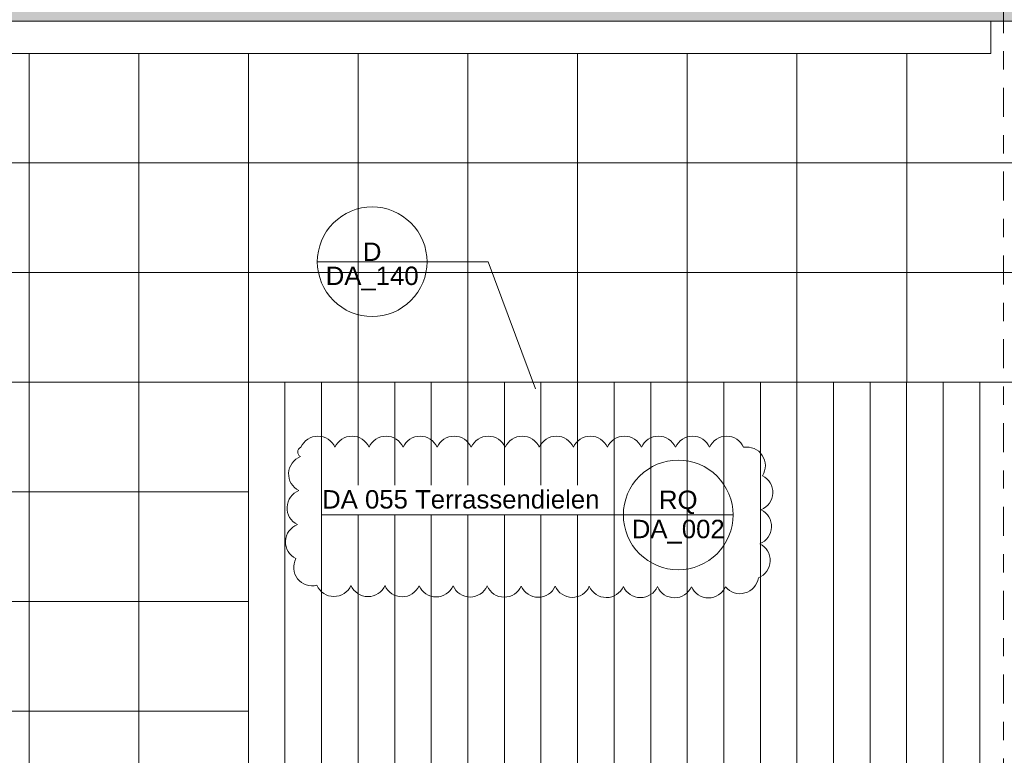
# Model space of a CAD drawing. Header units: metres. Extents: x -180 to 4, y -50 to 6.
# Tile 15 of 256: x -173.2 to -167.82, y -35.64 to -31.61. Entities that reach past the tile are written whole.
import ezdxf

# ---------------------------------------------------------------- set-up
doc = ezdxf.new("R2010")
doc.units = ezdxf.units.M
doc.header["$LTSCALE"] = 0.05
doc.header["$PDMODE"] = 1
doc.header["$PDSIZE"] = -2
doc.linetypes.add('Linienart-53', pattern=[5.291531, 3.175, -1.058062, 0.352704, -0.705764])
for name, color, linetype, lineweight, true_color in [('30 -33 Aussenwände- 7 Fassade_ Elemente', 7, 'Continuous', 9, 0x00aacc), ('30 -36 Dächer- 3 Dachbeläge', 7, 'Continuous', 15, 0x9999ff), ('70 -72 Beschriftung- 1 Beschriftung allgemein', 7, 'Continuous', 9, 0xff6633), ('70 -72 Beschriftung- 7 Detailverweise', 7, 'Continuous', 9, 0x00dd00), ('70 -77 Revision- 2 Wolken', 7, 'Continuous', 18, 0x944cff)]:
    doc.layers.add(name, color=color, linetype=linetype, lineweight=lineweight, true_color=true_color)
for name, color, linetype, lineweight in [('60- 61 allgemeine Ausstattung- 4 Terrassen', 7, 'Continuous', 9), ('70 -71 Achsen- 1 Gebäudeachsen', 7, 'Linienart-53', 18), ('70 -72 Beschriftung- 5 Höhenkoten', 7, 'Continuous', 15), ('Keine', 7, 'Continuous', 9)]:
    doc.layers.add(name, color=color, linetype=linetype, lineweight=lineweight)
doc.styles.add('Arial', font='arial.ttf')

# ---------------------------------------------------------------- blocks, each defined once
blk = doc.blocks.new('Änderungswolke-4')
at = {"layer": '70 -77 Revision- 2 Wolken', "transparency": 33554687, "flags": 128}
blk.add_lwpolyline([(-1.25, 0.3775, -0.298217), (-1.1569, 0.4385, -0.298217), (-1.0638, 0.3775, -0.298217), (-0.9706, 0.4385, -0.298217), (-0.8775, 0.3775, -0.298217), (-0.7844, 0.4385, -0.298217), (-0.6913, 0.3775, -0.298217), (-0.5982, 0.4385, -0.298217), (-0.5051, 0.3775, -0.298217), (-0.4119, 0.4385, -0.298217), (-0.3188, 0.3775, -0.298217), (-0.2257, 0.4385, -0.298217), (-0.1326, 0.3775, -0.298217), (-0.0395, 0.4385, -0.298217), (0.0537, 0.3775, -0.298217), (0.1468, 0.4385, -0.298217), (0.2399, 0.3775, -0.298217), (0.333, 0.4385, -0.298217), (0.4261, 0.3775, -0.298217), (0.5192, 0.4385, -0.298217), (0.6124, 0.3775, -0.298217), (0.7055, 0.4385, -0.298217), (0.7986, 0.3775, -0.298217), (0.8917, 0.4385, -0.298217), (0.9848, 0.3775, -0.298217), (1.0779, 0.4385, -0.298217), (1.1711, 0.3775, -0.298217), (1.2733, 0.3336, -0.298217), (1.2739, 0.2223, -0.298217), (1.3311, 0.1268, -0.298217), (1.2665, 0.0362, -0.298217), (1.3237, -0.0593, -0.298217), (1.2591, -0.1499, -0.298217), (1.3163, -0.2454, -0.298217), (1.2517, -0.336, -0.298217), (1.1784, -0.4198, -0.298217), (1.0723, -0.3861, -0.298217), (0.9789, -0.4467, -0.298217), (0.886, -0.3854, -0.298217), (0.7927, -0.446, -0.298217), (0.6998, -0.3847, -0.298217), (0.6065, -0.4453, -0.298217), (0.5136, -0.384, -0.298217), (0.4202, -0.4446, -0.298217), (0.3273, -0.3833, -0.298217), (0.234, -0.4439, -0.298217), (0.1411, -0.3826, -0.298217), (0.0478, -0.4432, -0.298217), (-0.0451, -0.3819, -0.298217), (-0.1385, -0.4426, -0.298217), (-0.2314, -0.3813, -0.298217), (-0.3247, -0.4419, -0.298217), (-0.4176, -0.3806, -0.298217), (-0.5109, -0.4412, -0.298217), (-0.6038, -0.3799, -0.298217), (-0.6972, -0.4405, -0.298217), (-0.7901, -0.3792, -0.298217), (-0.8834, -0.4398, -0.298217), (-0.9763, -0.3785, -0.298217), (-1.0696, -0.4391, -0.298217), (-1.1625, -0.3778, -0.298217), (-1.268, -0.3423, -0.298217), (-1.2777, -0.2315, -0.298217), (-1.3344, -0.1357, -0.298217), (-1.2692, -0.0454, -0.298217), (-1.3259, 0.0504, -0.298217), (-1.2608, 0.1406, -0.298217), (-1.3174, 0.2364, -0.298217), (-1.2523, 0.3267, -0.298217), (-1.2678, 0.3528, -0.298217), (-1.25, 0.3775)], format="xyb", close=True, dxfattribs=at)
blk = doc.blocks.new('Gruppe-7859')
at = {"layer": '60- 61 allgemeine Ausstattung- 4 Terrassen', "linetype": 'Continuous', "lineweight": 9, "transparency": 33554534}
h = blk.add_hatch(dxfattribs=at)
h.set_pattern_fill('Platte 60_60 SRF-1', style=0, pattern_type=2)
h.set_pattern_definition([(90, (-171.951, -31.79404), (-0.6, 7e-17), []), (0, (-171.951, -31.79404), (0, 0.6), [])])
h.paths.add_polyline_path([(-163.6783, -31.794), (-175.661, -31.794), (-175.661, -39.717), (-171.951, -39.717), (-171.951, -33.594), (-163.6783, -33.594)])
at = {"layer": '60- 61 allgemeine Ausstattung- 4 Terrassen', "linetype": 'Continuous', "lineweight": 9, "transparency": 33554495}
h = blk.add_hatch(dxfattribs=at)
h.set_pattern_fill('Dämmstoff v 2mm SRF-1', style=0, pattern_type=2)
h.set_pattern_definition([(90, (-171.951, -33.59404), (0.2, 0), [])])
h.paths.add_polyline_path([(-171.951, -33.594), (-163.6783, -33.594), (-163.6783, -37.187), (-171.951, -37.187)])
at = {"layer": '60- 61 allgemeine Ausstattung- 4 Terrassen', "color": 252, "linetype": 'Continuous', "lineweight": 9, "true_color": 0x888888, "transparency": 33554687, "flags": 128}
blk.add_lwpolyline([(-171.951, -33.594), (-163.6783, -33.594), (-163.6783, -37.187), (-171.951, -37.187)], close=True, dxfattribs=at)
at = {"layer": '60- 61 allgemeine Ausstattung- 4 Terrassen', "color": 252, "true_color": 0x888888, "flags": 128}
blk.add_lwpolyline([(-163.6783, -33.594), (-171.951, -33.594), (-171.951, -37.187)], dxfattribs=at)
at = {"layer": '70 -72 Beschriftung- 7 Detailverweise'}
for p, q in [((-170.974, -32.9344), (-171.574, -32.9344)), ((-169.3, -34.32), (-169.9, -34.32))]:
    blk.add_line(p, q, dxfattribs=at)
at = {"layer": '70 -72 Beschriftung- 7 Detailverweise', "transparency": 33554687}
for q in [(-171.274, -32.9344), (-170.38, -33.63)]:
    blk.add_line((-170.639, -32.9344), q, dxfattribs=at)
at = {"layer": '70 -72 Beschriftung- 7 Detailverweise', "flags": 128}
for points in [[(-170.974, -32.9344), (-170.9754, -32.9638), (-170.9797, -32.9929), (-170.9869, -33.0215), (-170.9968, -33.0492), (-171.0094, -33.0758), (-171.0245, -33.101), (-171.0421, -33.1247), (-171.0619, -33.1465), (-171.0837, -33.1663), (-171.1073, -33.1838), (-171.1326, -33.1989), (-171.1592, -33.2115), (-171.1869, -33.2215), (-171.2155, -33.2286), (-171.2446, -33.2329), (-171.274, -33.2344), (-171.3034, -33.2329), (-171.3325, -33.2286), (-171.3611, -33.2215), (-171.3888, -33.2115), (-171.4154, -33.1989), (-171.4407, -33.1838), (-171.4643, -33.1663), (-171.4861, -33.1465), (-171.5059, -33.1247), (-171.5234, -33.101), (-171.5386, -33.0758), (-171.5511, -33.0492), (-171.5611, -33.0215), (-171.5682, -32.9929), (-171.5725, -32.9638), (-171.574, -32.9344), (-171.5725, -32.905), (-171.5682, -32.8758), (-171.5611, -32.8473), (-171.5511, -32.8196), (-171.5386, -32.793), (-171.5234, -32.7677), (-171.5059, -32.7441), (-171.4861, -32.7222), (-171.4643, -32.7025), (-171.4407, -32.6849), (-171.4154, -32.6698), (-171.3888, -32.6572), (-171.3611, -32.6473), (-171.3325, -32.6401), (-171.3034, -32.6358), (-171.274, -32.6344), (-171.2446, -32.6358), (-171.2155, -32.6401), (-171.1869, -32.6473), (-171.1592, -32.6572), (-171.1326, -32.6698), (-171.1073, -32.6849), (-171.0837, -32.7025), (-171.0619, -32.7222), (-171.0421, -32.7441), (-171.0245, -32.7677), (-171.0094, -32.793), (-170.9968, -32.8196), (-170.9869, -32.8473), (-170.9797, -32.8758), (-170.9754, -32.905)], [(-169.3, -34.32), (-169.3014, -34.3494), (-169.3058, -34.3785), (-169.3129, -34.4071), (-169.3228, -34.4348), (-169.3354, -34.4614), (-169.3506, -34.4867), (-169.3681, -34.5103), (-169.3879, -34.5321), (-169.4097, -34.5519), (-169.4333, -34.5694), (-169.4586, -34.5846), (-169.4852, -34.5972), (-169.5129, -34.6071), (-169.5415, -34.6142), (-169.5706, -34.6186), (-169.6, -34.62), (-169.6294, -34.6186), (-169.6585, -34.6142), (-169.6871, -34.6071), (-169.7148, -34.5972), (-169.7414, -34.5846), (-169.7667, -34.5694), (-169.7903, -34.5519), (-169.8121, -34.5321), (-169.8319, -34.5103), (-169.8494, -34.4867), (-169.8646, -34.4614), (-169.8772, -34.4348), (-169.8871, -34.4071), (-169.8942, -34.3785), (-169.8986, -34.3494), (-169.9, -34.32), (-169.8986, -34.2906), (-169.8942, -34.2615), (-169.8871, -34.2329), (-169.8772, -34.2052), (-169.8646, -34.1786), (-169.8494, -34.1533), (-169.8319, -34.1297), (-169.8121, -34.1079), (-169.7903, -34.0881), (-169.7667, -34.0706), (-169.7414, -34.0554), (-169.7148, -34.0428), (-169.6871, -34.0329), (-169.6585, -34.0258), (-169.6294, -34.0214), (-169.6, -34.02), (-169.5706, -34.0214), (-169.5415, -34.0258), (-169.5129, -34.0329), (-169.4852, -34.0428), (-169.4586, -34.0554), (-169.4333, -34.0706), (-169.4097, -34.0881), (-169.3879, -34.1079), (-169.3681, -34.1297), (-169.3506, -34.1533), (-169.3354, -34.1786), (-169.3228, -34.2052), (-169.3129, -34.2329), (-169.3058, -34.2615), (-169.3014, -34.2906)]]:
    blk.add_lwpolyline(points, close=True, dxfattribs=at)
at = {"layer": '70 -72 Beschriftung- 7 Detailverweise'}
for p in [(-171.274, -32.9344), (-169.6, -34.32)]:
    blk.add_point(p, dxfattribs=at)
at = {"layer": '70 -72 Beschriftung- 7 Detailverweise', "line_spacing_factor": 0.96878, "style": 'Arial'}
for s, insert, char_height, attachment_point in [('D', (-171.274, -32.9298), 0.1007, 8), ('DA_140', (-171.274, -32.961), 0.10069, 2), ('RQ', (-169.6, -34.3154), 0.10069, 8), ('DA_002', (-169.6, -34.3467), 0.10069, 2)]:
    blk.add_mtext(s, dxfattribs=dict(at, insert=insert, char_height=char_height, attachment_point=attachment_point))
at = {"color": 255, "linetype": 'Continuous'}
blk.add_wipeout([(-171.5477, -34.32), (-170.0232, -34.32), (-170.0232, -34.1577), (-171.5477, -34.1577)], dxfattribs=at).dxf.layer = '70 -72 Beschriftung- 5 Höhenkoten'
at = {"layer": '70 -72 Beschriftung- 7 Detailverweise', "transparency": 33554687}
for q in [(-171.5477, -34.32), (-169.6, -34.32)]:
    blk.add_line((-170.235, -34.32), q, dxfattribs=at)
at = {"layer": '70 -77 Revision- 2 Wolken'}
blk.add_blockref('Änderungswolke-4', (-170.4137, -34.3275), dxfattribs=at)
at = {"layer": '70 -72 Beschriftung- 5 Höhenkoten', "insert": (-171.5477, -34.1844), "char_height": 0.100689, "attachment_point": 1, "line_spacing_factor": 0.96878, "style": 'Arial'}
blk.add_mtext('DA 055 Terrassendielen', dxfattribs=at)
blk = doc.blocks.new('Gruppe-8878')
at = {"layer": '30 -36 Dächer- 3 Dachbeläge', "linetype": 'Continuous', "lineweight": 0}
blk.add_hatch(color=254, dxfattribs=at).paths.add_polyline_path([(-175.84099996, -12.11704198), (-175.84099996, -31.61704198), (-163.52826764, -31.61704198), (-163.52826764, -31.45204198), (-175.67599996, -31.45204198), (-175.67599996, -12.11704198)])
at = {"layer": '30 -36 Dächer- 3 Dachbeläge', "flags": 128}
blk.add_lwpolyline([(-175.84099996, -12.11704198), (-175.84099996, -31.61704198), (-163.52826764, -31.61704198), (-163.52826764, -31.45204198), (-175.67599996, -31.45204198), (-175.67599996, -12.11704198)], close=True, dxfattribs=at)
at = {"color": 255}
blk.add_wipeout([(-175.35099996, -31.61704198), (-167.89099996, -31.61704198), (-167.89099996, -31.79404198), (-175.35099996, -31.79404198)], dxfattribs=at).dxf.layer = '30 -33 Aussenwände- 7 Fassade_ Elemente'
at = {"layer": '30 -33 Aussenwände- 7 Fassade_ Elemente', "flags": 128}
blk.add_lwpolyline([(-175.35099996, -31.61704198), (-167.89099996, -31.61704198), (-167.89099996, -31.79404198), (-175.35099996, -31.79404198)], close=True, dxfattribs=at)
blk = doc.blocks.new('_OG3_2D (2D)')
at = {"layer": '70 -72 Beschriftung- 1 Beschriftung allgemein', "color": 7}
blk.add_blockref('Gruppe-7859', (0, 0), dxfattribs=at)
blk.add_blockref('Gruppe-8878', (0, 0), dxfattribs=at)
blk = doc.blocks.new('_Achsen (3D)')
at = {"layer": '70 -71 Achsen- 1 Gebäudeachsen', "transparency": 33554687}
blk.add_line((-167.821, 3.8), (-167.821, -46.172), dxfattribs=at)

msp = doc.modelspace()

# ---------------------------------------------------------------- block references
at = {"layer": 'Keine', "color": 1}
msp.add_blockref('_OG3_2D (2D)', (0, 0), dxfattribs=at)

# ---------------------------------------------------------------- next in the draw order: block references
msp.add_blockref('_Achsen (3D)', (0, 0), dxfattribs=at)

doc.saveas('drawing.dxf')
